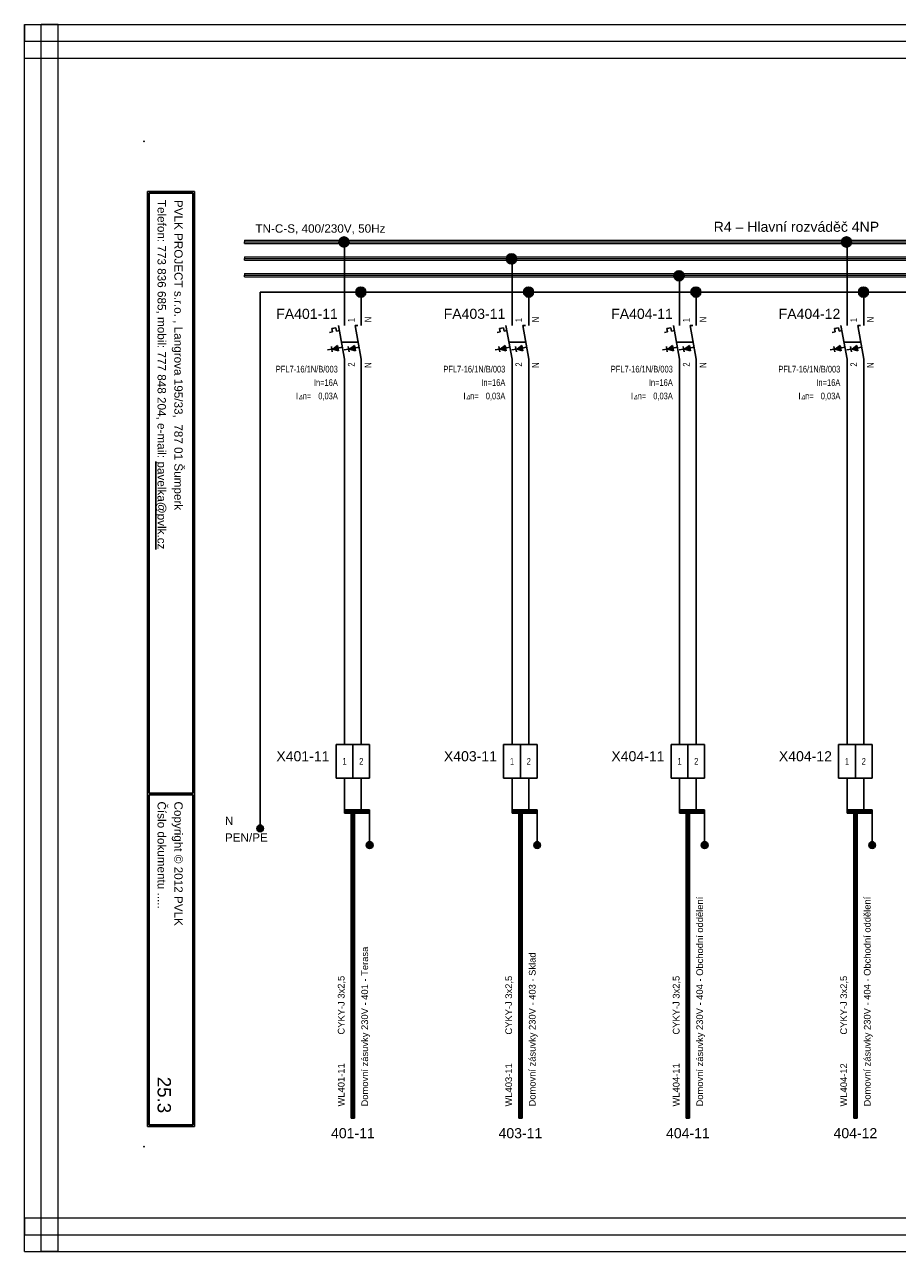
# Model space of a CAD drawing. Extents: x -739 to 3080, y 3040 to 3960.
# Tile 5 of 12: x 667 to 928, y 3359 to 3725. Entities that reach past the tile are written whole.
import ezdxf
from ezdxf.enums import TextEntityAlignment as Align

# ---------------------------------------------------------------- set-up
doc = ezdxf.new("R2010")
doc.units = 0
doc.header["$MEASUREMENT"] = 0
for name, color, linetype in [('1-KRESBA', 7, 'Continuous'), ('__Bílá', 7, 'Continuous'), ('__Oranžová', 30, 'Continuous'), ('__Rudá 010', 10, 'Continuous'), ('__Svmodrá', 4, 'Continuous'), ('__Vínová 220', 220, 'Continuous'), ('__Zelená', 3, 'Continuous'), ('__Černá 250', 7, 'Continuous')]:
    doc.layers.add(name, color=color, linetype=linetype)
doc.styles.add('Arial', font='arial.ttf')
doc.styles.add('GENERATED_STYLE_1', font='arial.ttf')
doc.styles.add('GREEKC', font='greekc', dxfattribs={"width": 0.8, "height": 1.3})

# ---------------------------------------------------------------- blocks, each defined once
blk = doc.blocks.new('BLK_Razítko_malé_pro_rozváděče')
at = {"layer": '__Bílá'}
for p, q in [((15, -1), (15, -20)), ((15, -1), (294, -1)), ((15.5, -1.5), (15.5, -19.5)), ((15.5, -1.5), (184.5, -1.5)), ((184.5, -1.5), (184.5, -19.5)), ((185, -1.5), (185, -19.5)), ((185, -1.5), (293.5, -1.5)), ((293.5, -19.5), (293.5, -1.5)), ((294, -20), (294, -1)), ((15, -20), (294, -20)), ((15.5, -19.5), (184.5, -19.5)), ((185, -19.5), (293.5, -19.5)), ((15, -405), (15, -419)), ((15, -405), (294, -405)), ((15.5, -405.5), (15.5, -418.5)), ((15.5, -405.5), (194.5, -405.5)), ((194.5, -405.5), (194.5, -418.5)), ((195, -405.5), (195, -418.5)), ((195, -405.5), (293.5, -405.5)), ((293.5, -405.5), (293.5, -418.5)), ((294, -405), (294, -419)), ((15, -419), (294, -419)), ((15.5, -418.5), (194.5, -418.5)), ((195, -418.5), (293.5, -418.5))]:
    blk.add_line(p, q, dxfattribs=at)
for p in [(0, 0), (300, 0), (0, -420), (300, -420)]:
    blk.add_point(p, dxfattribs=at)
at = {"layer": '__Bílá', "style": 'Arial'}
for s, height, p in [('-', 3, (38, -7)), ('Dokument', 2.5, (187, -7)), ('-', 3, (210.5, -7)), ('SO/PS', 2.5, (17.5, -12)), ('-', 3, (38, -12)), ('Vypracoval', 2.5, (187, -12)), ('-', 3, (210.5, -12)), ('Investor', 2.5, (17.5, -17)), ('Datum', 2.5, (187, -17)), ('-', 3, (38, -17)), ('-', 3, (210.5, -17)), ('PVLK PROJECT s.r.o. , Langrova 195/33,  787 01 Šumperk', 2.5, (17.5, -411)), ('Copyright © 2012 PVLK', 2.5, (197, -411)), ('Telefon: 773 836 685, mobil: 777 848 204, e-mail: %%Upavelka@pvlk.cz', 2.5, (17.5, -416)), ('Číslo dokumentu .....', 2.5, (197, -416))]:
    blk.add_text(s, height=height, dxfattribs=at).set_placement(p)
at = {"layer": '__Vínová 220', "char_height": 2.5, "attachment_point": 7, "style": 'Arial'}
for s, insert in [('715 0908', (17.5, -7)), ('Rozšíření výrobního areálu firmy PLASTKON PRODUCT, S.R.O.', (42.5, -7.75)), ('R4 – Hlavní rozváděč 4NP', (215, -7.75)), ('SO 02 - Novostavba skladovací haly s administrativní budovou', (42.5, -12.75)), ('Miroslav Pavelka', (215, -12.75)), ('Plastkon product, s.r.o., Hlavní 147, Mikulovice 790 84', (42.5, -17.75)), ('06/2016', (215, -17.75))]:
    blk.add_mtext(s, dxfattribs=dict(at, insert=insert))
at = {"layer": '__Vínová 220', "style": 'Arial'}
blk.add_attdef('ČÍSLO', text='', height=4, dxfattribs=at).set_placement((290, -416), align=Align.RIGHT)
blk = doc.blocks.new('V0109A02')
for p, q in [((0, 0), (0, 10)), ((5, 10), (0, 10)), ((5, 0), (5, 10)), ((10, 10), (5, 10)), ((10, 0), (10, 10)), ((5, 0), (0, 0)), ((10, 0), (5, 0))]:
    blk.add_line(p, q)
at = {"style": 'Arial'}
blk.add_attdef('POPIS', text='', height=3, dxfattribs=at).set_placement((-2, 5), align=Align.RIGHT)
at = {"style": 'Arial', "width": 0.8}
for tag, p in [('S1', (2.5, 5)), ('S2', (7.5, 5))]:
    blk.add_attdef(tag, text='', height=2, dxfattribs=at).set_placement(p, align=Align.MIDDLE)
blk = doc.blocks.new('V0085A01')
h = blk.add_hatch(color=256)
edge = h.paths.add_edge_path()
edge.add_arc((0, 0), 1, 0, 360)
blk.add_circle((0, 0), 1)
blk = doc.blocks.new('FEVA0910')
h = blk.add_hatch(color=256)
h.paths.add_polyline_path([(-1.92, -1.71), (-2.06, -0.92), (-3.5, -2)])
h.paths.add_polyline_path([(-3.5, -2), (-1.77, -2.5), (-1.92, -1.71)])
h = blk.add_hatch(color=256)
h.paths.add_polyline_path([(2.94, -0.92), (1.5, -2), (3.08, -1.71)])
h.paths.add_polyline_path([(3.08, -1.71), (1.5, -2), (3.23, -2.5)])
for p, q in [((0, 5), (0, 10)), ((5, 5), (5, 10)), ((-3.75, 4.14), (-2.56, 4.35)), ((-3.75, 4.14), (-3.57, 3.12)), ((-2.56, 4.35), (-2.38, 3.34)), ((-1.82, 5), (0, -5)), ((3.18, 5), (5, -5)), ((3.18, 5), (4, 5)), ((-4.45, 2.96), (-3.57, 3.12)), ((-2.38, 3.34), (-1.54, 3.49)), ((-0.91, 0), (4.09, 0)), ((-3.79, -2.07), (-5.07, -2.29)), ((-3.93, -1.27), (-3.65, -2.86)), ((-3.5, -2), (-2.06, -0.92)), ((-3.5, -2), (-0.64, -1.48)), ((-3.5, -2), (-1.77, -2.5)), ((-2.06, -0.92), (-1.77, -2.5)), ((1.21, -2.07), (-0.07, -2.29)), ((1.07, -1.27), (1.35, -2.86)), ((1.5, -2), (2.94, -0.92)), ((1.5, -2), (4.36, -1.48)), ((1.5, -2), (3.23, -2.5)), ((2.94, -0.92), (3.23, -2.5)), ((0, -5), (0, -10)), ((5, -5), (5, -10))]:
    blk.add_line(p, q)
at = {"style": 'Arial', "width": 0.8}
for s, p in [('I', (-14.5, -17)), ('n=', (-12.5, -17))]:
    blk.add_text(s, height=2, dxfattribs=at).set_placement(p)
at = {"style": 'GREEKC', "oblique": 10, "width": 0.8}
blk.add_text('D', height=1.3, dxfattribs=at).set_placement((-13.68, -17))
at = {"style": 'Arial'}
blk.add_attdef('POPIS', text='', height=3, dxfattribs=at).set_placement((-2, 7), align=Align.RIGHT)
at = {"style": 'Arial', "width": 0.8}
for tag, p in [('NO1', (3, 6)), ('NO2', (8, 6))]:
    blk.add_attdef(tag, p, '', height=2, rotation=90, dxfattribs=at)
for tag, p in [('TYP', (-2, -9)), ('PROUD', (-2, -13)), ('REZID', (-2, -17)), ('DOPLŇ1', (-2, -21)), ('DOPLŇ2', (-2, -25))]:
    blk.add_attdef(tag, text='', height=2, dxfattribs=at).set_placement(p, align=Align.RIGHT)
for tag, p in [('CO1', (3, -6)), ('CO2', (8, -6))]:
    blk.add_attdef(tag, text='', height=2, rotation=90, dxfattribs=at).set_placement(p, align=Align.RIGHT)
blk = doc.blocks.new('L0001A02')
at = {"linetype": 'Continuous'}
h = blk.add_hatch(color=256, dxfattribs=at)
edge = h.paths.add_edge_path()
edge.add_arc((0, 0), 1.5, 0, 360)
blk.add_circle((0, 0), 1.5)

msp = doc.modelspace()

# ---------------------------------------------------------------- linework, layer by layer
at = {"layer": '1-KRESBA'}
for p, q in [((762.61, 3640), (762.61, 3660)), ((912.61, 3640), (912.61, 3660)), ((812.61, 3640), (812.61, 3655.12)), ((862.61, 3640), (862.61, 3650)), ((1045, 3645), (737.43, 3645)), ((737.43, 3645), (737.43, 3485.1)), ((767.61, 3640), (767.61, 3645)), ((817.61, 3645), (787.43, 3645)), ((817.61, 3640), (817.61, 3645)), ((867.61, 3645), (837.43, 3645)), ((867.61, 3640), (867.61, 3645)), ((917.61, 3645), (887.43, 3645)), ((917.61, 3640), (917.61, 3645)), ((762.61, 3510), (762.61, 3620)), ((767.61, 3620), (767.61, 3510)), ((812.61, 3510), (812.61, 3620)), ((817.61, 3620), (817.61, 3510)), ((862.61, 3510), (862.61, 3620)), ((867.61, 3620), (867.61, 3510)), ((912.61, 3510), (912.61, 3620)), ((917.61, 3620), (917.61, 3510)), ((762.61, 3500), (762.61, 3490)), ((767.61, 3500), (767.61, 3490)), ((812.61, 3500), (812.61, 3490)), ((817.61, 3500), (817.61, 3490)), ((862.61, 3500), (862.61, 3490)), ((867.61, 3500), (867.61, 3490)), ((912.61, 3500), (912.61, 3490)), ((917.61, 3500), (917.61, 3490)), ((762.61, 3490.5), (762.61, 3490)), ((762.61, 3490.5), (770.11, 3490.5)), ((762.61, 3489.5), (762.61, 3490)), ((762.61, 3490), (770.11, 3490)), ((762.61, 3489.5), (770.11, 3489.5)), ((764.61, 3398.53), (764.61, 3490.5)), ((764.61, 3490.5), (765.11, 3490.5)), ((765.11, 3398.53), (765.11, 3490.5)), ((765.61, 3490.5), (765.11, 3490.5)), ((765.61, 3398.53), (765.61, 3490.5)), ((770.11, 3490.5), (770.11, 3490)), ((770.11, 3490), (770.11, 3480)), ((770.11, 3489.5), (770.11, 3490)), ((812.61, 3490.5), (812.61, 3490)), ((812.61, 3490.5), (820.11, 3490.5)), ((812.61, 3489.5), (812.61, 3490)), ((812.61, 3490), (820.11, 3490)), ((812.61, 3489.5), (820.11, 3489.5)), ((814.61, 3398.53), (814.61, 3490.5)), ((814.61, 3490.5), (815.11, 3490.5)), ((815.11, 3398.53), (815.11, 3490.5)), ((815.61, 3490.5), (815.11, 3490.5)), ((815.61, 3398.53), (815.61, 3490.5)), ((820.11, 3490.5), (820.11, 3490)), ((820.11, 3490), (820.11, 3480)), ((820.11, 3489.5), (820.11, 3490)), ((862.61, 3490.5), (862.61, 3490)), ((862.61, 3490.5), (870.11, 3490.5)), ((862.61, 3489.5), (862.61, 3490)), ((862.61, 3490), (870.11, 3490)), ((862.61, 3489.5), (870.11, 3489.5)), ((864.61, 3398.53), (864.61, 3490.5)), ((864.61, 3490.5), (865.11, 3490.5)), ((865.11, 3398.53), (865.11, 3490.5)), ((865.61, 3490.5), (865.11, 3490.5)), ((865.61, 3398.53), (865.61, 3490.5)), ((870.11, 3490.5), (870.11, 3490)), ((870.11, 3490), (870.11, 3480)), ((870.11, 3489.5), (870.11, 3490)), ((912.61, 3490.5), (912.61, 3490)), ((912.61, 3490.5), (920.11, 3490.5)), ((912.61, 3489.5), (912.61, 3490)), ((912.61, 3490), (920.11, 3490)), ((912.61, 3489.5), (920.11, 3489.5)), ((914.61, 3398.53), (914.61, 3490.5)), ((914.61, 3490.5), (915.11, 3490.5)), ((915.11, 3398.53), (915.11, 3490.5)), ((915.61, 3490.5), (915.11, 3490.5)), ((915.61, 3398.53), (915.61, 3490.5)), ((920.11, 3490.5), (920.11, 3490)), ((920.11, 3490), (920.11, 3480)), ((920.11, 3489.5), (920.11, 3490)), ((764.61, 3398.53), (765.11, 3398.53)), ((765.61, 3398.53), (765.11, 3398.53)), ((814.61, 3398.53), (815.11, 3398.53)), ((815.61, 3398.53), (815.11, 3398.53)), ((864.61, 3398.53), (865.11, 3398.53)), ((865.61, 3398.53), (865.11, 3398.53)), ((914.61, 3398.53), (915.11, 3398.53)), ((915.61, 3398.53), (915.11, 3398.53))]:
    msp.add_line(p, q, dxfattribs=at)
at = {"layer": '__Oranžová', "lineweight": 0}
for p, q in [((732.79, 3660.5), (732.79, 3660)), ((732.79, 3660.5), (1082.79, 3660.5)), ((732.79, 3659.5), (732.79, 3660)), ((732.79, 3660), (1082.79, 3660)), ((732.79, 3659.5), (1082.79, 3659.5)), ((732.79, 3655.5), (732.79, 3655)), ((732.79, 3655.5), (1082.79, 3655.5)), ((732.79, 3654.5), (732.79, 3655)), ((732.79, 3655), (1082.79, 3655)), ((732.79, 3654.5), (1082.79, 3654.5)), ((732.79, 3650.5), (732.79, 3650)), ((732.79, 3650.5), (1082.79, 3650.5)), ((732.79, 3649.5), (732.79, 3650)), ((732.79, 3650), (1082.79, 3650)), ((732.79, 3649.5), (1082.79, 3649.5))]:
    msp.add_line(p, q, dxfattribs=at)
at = {"layer": '__Vínová 220', "lineweight": 0}
for p, q in [((667.08, 3724.82), (667.08, 3719.82)), ((667.08, 3724.82), (1163.49, 3724.82)), ((667.08, 3358.74), (667.08, 3724.82)), ((667.08, 3724.82), (672.08, 3724.82)), ((672.08, 3358.74), (672.08, 3724.82)), ((677.08, 3724.82), (672.08, 3724.82)), ((677.08, 3358.74), (677.08, 3724.82)), ((667.08, 3714.82), (667.08, 3719.82)), ((667.08, 3719.82), (1163.49, 3719.82)), ((667.08, 3714.82), (1163.49, 3714.82)), ((667.08, 3368.74), (667.08, 3363.74)), ((667.08, 3368.74), (1163.49, 3368.74)), ((667.08, 3358.74), (667.08, 3363.74)), ((667.08, 3363.74), (1163.49, 3363.74)), ((667.08, 3358.74), (1163.49, 3358.74)), ((667.08, 3358.74), (672.08, 3358.74)), ((677.08, 3358.74), (672.08, 3358.74))]:
    msp.add_line(p, q, dxfattribs=at)

# ---------------------------------------------------------------- block references
at = {"color": 250, "linetype": 'Continuous'}
for p in [(737.44, 3484.97), (770.11, 3480), (820.11, 3480), (870.11, 3480), (920.11, 3480)]:
    msp.add_blockref('V0085A01', p, dxfattribs=at)
at = {"layer": '1-KRESBA', "rotation": 270}
msp.add_blockref('BLK_Razítko_malé_pro_rozváděče', (1122.79, 3690), dxfattribs=at).add_auto_attribs({'ČÍSLO': '25.3'})
at = {"layer": '1-KRESBA'}
for p in [(762.45, 3659.93), (912.45, 3659.93), (812.45, 3654.9), (862.45, 3649.86), (767.47, 3645), (817.56, 3645), (867.51, 3645), (917.53, 3645)]:
    msp.add_blockref('L0001A02', p, dxfattribs=at)
at = {"layer": '__Černá 250'}
for name, p, values in [('FEVA0910', (762.61, 3630), {'POPIS': 'FA401-11', 'TYP': 'PFL7-16/1N/B/003', 'PROUD': 'In=16A', 'REZID': '0,03A', 'CO1': '2', 'NO1': '1', 'CO2': 'N', 'NO2': 'N'}), ('FEVA0910', (812.61, 3630), {'POPIS': 'FA403-11', 'TYP': 'PFL7-16/1N/B/003', 'PROUD': 'In=16A', 'REZID': '0,03A', 'CO1': '2', 'NO1': '1', 'CO2': 'N', 'NO2': 'N'}), ('FEVA0910', (862.61, 3630), {'POPIS': 'FA404-11', 'TYP': 'PFL7-16/1N/B/003', 'PROUD': 'In=16A', 'REZID': '0,03A', 'CO1': '2', 'NO1': '1', 'CO2': 'N', 'NO2': 'N'}), ('FEVA0910', (912.61, 3630), {'POPIS': 'FA404-12', 'TYP': 'PFL7-16/1N/B/003', 'PROUD': 'In=16A', 'REZID': '0,03A', 'CO1': '2', 'NO1': '1', 'CO2': 'N', 'NO2': 'N'}), ('V0109A02', (760.11, 3500), {'POPIS': 'X401-11', 'S1': '1', 'S2': '2'}), ('V0109A02', (810.11, 3500), {'POPIS': 'X403-11', 'S1': '1', 'S2': '2'}), ('V0109A02', (860.11, 3500), {'POPIS': 'X404-11', 'S1': '1', 'S2': '2'}), ('V0109A02', (910.11, 3500), {'POPIS': 'X404-12', 'S1': '1', 'S2': '2'})]:
    msp.add_blockref(name, p, dxfattribs=at).add_auto_attribs(values)

# ---------------------------------------------------------------- texts
at = {"layer": '__Bílá', "insert": (872.81, 3662.93), "char_height": 3, "attachment_point": 7, "style": 'Arial'}
msp.add_mtext('R4 – Hlavní rozváděč 4NP', dxfattribs=at)
at = {"layer": '__Oranžová', "lineweight": 0, "style": 'Arial'}
msp.add_text('TN-C-S, 400/230V, 50Hz', height=2.5, dxfattribs=at).set_placement((736, 3662.71))
at = {"layer": '__Rudá 010', "style": 'Arial'}
for s, p in [('CYKY-J 3x2,5', (762.61, 3423.45)), ('CYKY-J 3x2,5', (812.61, 3423.45)), ('CYKY-J 3x2,5', (862.61, 3423.45)), ('CYKY-J 3x2,5', (912.61, 3423.45)), ('WL401-11', (762.61, 3402)), ('WL403-11', (812.61, 3402)), ('WL404-11', (862.61, 3402)), ('WL404-12', (912.61, 3402))]:
    msp.add_text(s, height=2, rotation=90, dxfattribs=at).set_placement(p)
at = {"layer": '__Rudá 010', "style": 'GENERATED_STYLE_1'}
for s, p in [('401-11', (765.11, 3392.53)), ('403-11', (815.11, 3392.53)), ('404-11', (865.11, 3392.53)), ('404-12', (915.11, 3392.53))]:
    msp.add_text(s, height=3, dxfattribs=at).set_placement(p, align=Align.CENTER)
at = {"layer": '__Rudá 010', "char_height": 2, "width": 62.8406, "attachment_point": 1, "rotation": 90, "style": 'Arial'}
for s, insert in [('Domovní zásuvky 230V - 404 - Obchodní oddělení', (867.64, 3402)), ('Domovní zásuvky 230V - 404 - Obchodní oddělení', (917.64, 3402)), ('Domovní zásuvky 230V - 401 - Terasa', (767.64, 3402)), ('Domovní zásuvky 230V - 403 - Sklad', (817.64, 3402))]:
    msp.add_mtext(s, dxfattribs=dict(at, insert=insert))
at = {"layer": '__Svmodrá', "linetype": 'Continuous', "style": 'Arial'}
msp.add_text('N', height=2.5, dxfattribs=at).set_placement((726.9, 3486))
at = {"layer": '__Zelená', "linetype": 'Continuous', "style": 'Arial'}
msp.add_text('PEN/PE', height=2.5, dxfattribs=at).set_placement((726.9, 3481))

doc.saveas('drawing.dxf')
